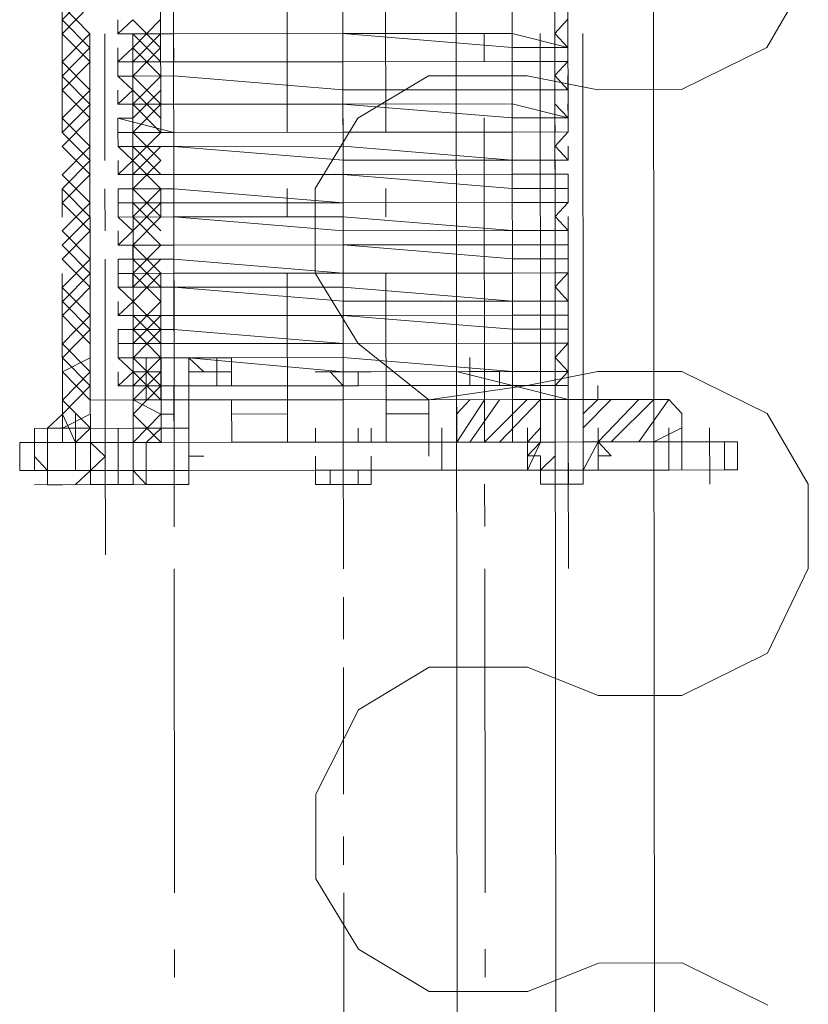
# Model space of a CAD drawing. Header units: inches. Extents: x -5850 to 5646, y 8947 to 13007.
# Tile 173 of 256: x -4414 to -4391, y 11137 to 11166. Entities that reach past the tile are written whole.
import ezdxf

# ---------------------------------------------------------------- set-up
doc = ezdxf.new("R2010")
doc.units = ezdxf.units.IN
doc.header["$MEASUREMENT"] = 0
doc.layers.add('at_Entity', color=7, linetype='Continuous')

msp = doc.modelspace()

# ---------------------------------------------------------------- linework, layer by layer
at = {"layer": 'at_Entity', "color": 1, "lineweight": 20}
for p, q in [((-4400.395, 10400.302), (-4401.375, 11498.12)), ((-4397.444, 10404.949), (-4398.42, 11498.122)), ((-4394.484, 10400.307), (-4395.464, 11498.125)), ((-4391.765, 11165.272), (-4390.54, 11167.386)), ((-4394.329, 11164.004), (-4391.765, 11165.272)), ((-4401.914, 11164.421), (-4404.032, 11163.153)), ((-4398.958, 11164.423), (-4401.914, 11164.421)), ((-4398.958, 11164.423), (-4396.839, 11164.001)), ((-4396.839, 11164.001), (-4394.329, 11164.004)), ((-4404.032, 11163.153), (-4405.312, 11161.038)), ((-4405.312, 11161.038), (-4405.31, 11158.501)), ((-4405.31, 11158.501), (-4404.026, 11156.394)), ((-4404.026, 11156.394), (-4401.905, 11154.706)), ((-4396.831, 11155.553), (-4398.95, 11155.133)), ((-4394.322, 11155.555), (-4396.831, 11155.553)), ((-4391.756, 11154.292), (-4394.322, 11155.555)), ((-4401.905, 11154.706), (-4398.95, 11155.133)), ((-4390.527, 11152.179), (-4391.756, 11154.292)), ((-4390.525, 11149.648), (-4390.527, 11152.179)), ((-4391.749, 11147.109), (-4390.525, 11149.648)), ((-4394.313, 11145.841), (-4391.749, 11147.109)), ((-4401.898, 11146.682), (-4404.016, 11145.409)), ((-4398.942, 11146.685), (-4401.898, 11146.682)), ((-4398.942, 11146.685), (-4396.823, 11145.839)), ((-4396.823, 11145.839), (-4394.313, 11145.841)), ((-4404.016, 11145.409), (-4405.296, 11142.876)), ((-4405.296, 11142.876), (-4405.294, 11140.339)), ((-4405.294, 11140.339), (-4404.009, 11138.226)), ((-4404.009, 11138.226), (-4401.889, 11136.962)), ((-4396.815, 11137.814), (-4398.934, 11136.965)), ((-4394.306, 11137.817), (-4396.815, 11137.814)), ((-4391.74, 11136.553), (-4394.306, 11137.817)), ((-4401.889, 11136.962), (-4398.934, 11136.965))]:
    msp.add_line(p, q, dxfattribs=at)
at = {"layer": 'at_Entity', "color": 7, "lineweight": 20}
for p, q in [((-4409.544, 11153.428), (-4409.569, 11181.31)), ((-4399.395, 11153.437), (-4399.419, 11181.319)), ((-4412.898, 11162.721), (-4412.906, 11172.435)), ((-4409.942, 11162.724), (-4409.951, 11172.438)), ((-4406.15, 11162.727), (-4406.159, 11172.441)), ((-4403.195, 11162.73), (-4403.203, 11172.444)), ((-4411.227, 11165.678), (-4411.228, 11166.102)), ((-4411.227, 11165.678), (-4410.782, 11166.102)), ((-4397.733, 11166.114), (-4398.123, 11165.69)), ((-4412.054, 11154.697), (-4412.064, 11165.677)), ((-4412.054, 11154.697), (-4412.064, 11165.677)), ((-4411.227, 11165.678), (-4409.555, 11165.68)), ((-4409.555, 11165.68), (-4411.227, 11165.678)), ((-4410.781, 11165.679), (-4411.227, 11165.678)), ((-4410.781, 11165.679), (-4410.772, 11154.699)), ((-4410.781, 11165.679), (-4410.772, 11154.699)), ((-4410.781, 11165.255), (-4410.781, 11165.679)), ((-4409.555, 11165.68), (-4404.48, 11165.684)), ((-4404.48, 11165.684), (-4409.555, 11165.68)), ((-4409.554, 11164.838), (-4409.555, 11165.68)), ((-4399.405, 11165.689), (-4404.48, 11165.684)), ((-4404.48, 11165.684), (-4399.405, 11165.265)), ((-4400.241, 11164.846), (-4400.242, 11165.688)), ((-4399.405, 11165.689), (-4397.732, 11165.266)), ((-4398.559, 11154.709), (-4398.569, 11165.689)), ((-4398.123, 11165.69), (-4397.732, 11165.266)), ((-4397.732, 11165.266), (-4397.733, 11165.69)), ((-4397.286, 11165.691), (-4397.277, 11154.711)), ((-4411.227, 11164.836), (-4410.781, 11165.255)), ((-4411.227, 11164.836), (-4411.227, 11165.254)), ((-4397.732, 11165.266), (-4399.405, 11165.265)), ((-4397.732, 11165.266), (-4398.123, 11165.266)), ((-4398.123, 11165.266), (-4398.122, 11164.848)), ((-4397.732, 11164.848), (-4397.732, 11165.266)), ((-4411.227, 11164.836), (-4409.554, 11164.838)), ((-4409.554, 11164.838), (-4411.227, 11164.836)), ((-4411.226, 11164.412), (-4411.227, 11164.836)), ((-4410.781, 11164.836), (-4411.227, 11164.836)), ((-4410.78, 11164.413), (-4410.781, 11164.836)), ((-4409.554, 11164.838), (-4404.479, 11164.842)), ((-4409.554, 11164.838), (-4404.479, 11164.842)), ((-4404.479, 11164.842), (-4399.405, 11164.847)), ((-4399.405, 11164.847), (-4404.479, 11164.842)), ((-4399.405, 11164.847), (-4397.732, 11164.848)), ((-4397.732, 11164.848), (-4399.405, 11164.847)), ((-4398.122, 11164.848), (-4397.732, 11164.848)), ((-4397.732, 11164.848), (-4398.122, 11164.424)), ((-4411.226, 11164.412), (-4409.553, 11164.414)), ((-4409.553, 11164.414), (-4411.226, 11164.412)), ((-4411.226, 11164.412), (-4410.78, 11164.413)), ((-4410.78, 11163.989), (-4411.226, 11164.412)), ((-4409.553, 11164.414), (-4404.478, 11163.994)), ((-4404.478, 11163.994), (-4409.553, 11164.414)), ((-4398.122, 11164.424), (-4397.731, 11164)), ((-4397.731, 11164), (-4397.731, 11164.424)), ((-4411.226, 11163.565), (-4410.78, 11163.989)), ((-4411.226, 11163.565), (-4411.226, 11163.988)), ((-4404.478, 11163.994), (-4399.404, 11163.999)), ((-4399.404, 11163.999), (-4404.478, 11163.994)), ((-4399.404, 11163.999), (-4397.731, 11164)), ((-4397.731, 11164), (-4399.404, 11163.999)), ((-4397.731, 11164), (-4398.121, 11164)), ((-4398.121, 11164), (-4398.121, 11163.576)), ((-4409.553, 11163.566), (-4404.478, 11163.571)), ((-4409.553, 11163.566), (-4404.478, 11163.571)), ((-4399.404, 11163.575), (-4404.478, 11163.571)), ((-4404.478, 11163.571), (-4399.403, 11163.157)), ((-4399.404, 11163.575), (-4397.73, 11163.158)), ((-4398.121, 11163.576), (-4397.73, 11163.158)), ((-4397.73, 11163.158), (-4397.731, 11163.577)), ((-4411.226, 11163.565), (-4409.553, 11163.566)), ((-4409.553, 11163.566), (-4411.226, 11163.565)), ((-4410.779, 11163.565), (-4411.226, 11163.565)), ((-4410.779, 11163.147), (-4410.779, 11163.565)), ((-4411.225, 11163.146), (-4410.779, 11163.147)), ((-4411.225, 11163.146), (-4409.552, 11162.724)), ((-4411.225, 11163.146), (-4411.225, 11162.723)), ((-4409.544, 11153.428), (-4409.552, 11163.148)), ((-4400.231, 11153.437), (-4400.24, 11163.156)), ((-4397.73, 11163.158), (-4399.403, 11163.157)), ((-4397.73, 11163.158), (-4398.121, 11163.158)), ((-4398.121, 11163.158), (-4398.12, 11162.734)), ((-4397.73, 11162.735), (-4397.73, 11163.158)), ((-4409.552, 11162.724), (-4411.225, 11162.723)), ((-4411.224, 11162.299), (-4411.225, 11162.723)), ((-4410.779, 11162.723), (-4411.225, 11162.723)), ((-4410.778, 11162.299), (-4410.779, 11162.723)), ((-4409.552, 11162.724), (-4404.477, 11162.729)), ((-4409.552, 11162.724), (-4404.477, 11162.729)), ((-4404.477, 11162.729), (-4399.403, 11162.733)), ((-4399.403, 11162.733), (-4404.477, 11162.729)), ((-4399.403, 11162.733), (-4397.73, 11162.735)), ((-4397.73, 11162.735), (-4399.403, 11162.733)), ((-4398.12, 11162.734), (-4397.73, 11162.735)), ((-4397.73, 11162.735), (-4398.12, 11162.31)), ((-4411.224, 11162.299), (-4409.552, 11162.3)), ((-4409.552, 11162.3), (-4411.224, 11162.299)), ((-4411.224, 11162.299), (-4410.778, 11162.299)), ((-4410.778, 11161.881), (-4411.224, 11162.299)), ((-4404.477, 11162.305), (-4409.552, 11162.3)), ((-4409.552, 11162.3), (-4404.477, 11161.887)), ((-4404.477, 11162.305), (-4399.402, 11161.891)), ((-4398.12, 11162.31), (-4397.729, 11161.893)), ((-4397.729, 11161.893), (-4397.73, 11162.311)), ((-4411.224, 11161.457), (-4411.224, 11161.881)), ((-4411.224, 11161.457), (-4410.778, 11161.881)), ((-4399.402, 11161.891), (-4404.477, 11161.887)), ((-4399.402, 11161.891), (-4397.729, 11161.893)), ((-4397.729, 11161.893), (-4399.402, 11161.891)), ((-4397.729, 11161.893), (-4398.119, 11161.892)), ((-4398.119, 11161.892), (-4398.119, 11161.468)), ((-4411.224, 11161.457), (-4409.551, 11161.458)), ((-4409.551, 11161.458), (-4411.224, 11161.457)), ((-4410.778, 11161.457), (-4411.224, 11161.457)), ((-4410.777, 11161.033), (-4410.778, 11161.457)), ((-4409.551, 11161.458), (-4404.476, 11161.463)), ((-4409.551, 11161.458), (-4404.476, 11161.463)), ((-4399.402, 11161.467), (-4404.476, 11161.463)), ((-4404.476, 11161.463), (-4399.401, 11161.044)), ((-4399.402, 11161.467), (-4397.729, 11161.469)), ((-4398.119, 11161.468), (-4397.729, 11161.469)), ((-4397.728, 11161.045), (-4397.729, 11161.469)), ((-4412.895, 11160.184), (-4412.896, 11161.031)), ((-4411.223, 11161.033), (-4409.55, 11161.034)), ((-4411.223, 11161.033), (-4411.223, 11160.609)), ((-4411.223, 11161.033), (-4410.777, 11161.033)), ((-4409.94, 11160.186), (-4409.941, 11161.034)), ((-4409.55, 11161.034), (-4404.475, 11160.615)), ((-4406.148, 11160.19), (-4406.149, 11161.037)), ((-4403.193, 11160.193), (-4403.193, 11161.04)), ((-4399.401, 11161.044), (-4397.728, 11161.045)), ((-4397.728, 11161.045), (-4398.119, 11161.045)), ((-4398.119, 11161.045), (-4398.118, 11160.621)), ((-4397.728, 11160.621), (-4397.728, 11161.045)), ((-4404.475, 11160.615), (-4399.401, 11160.62)), ((-4399.401, 11160.62), (-4404.475, 11160.615)), ((-4399.401, 11160.62), (-4397.728, 11160.621)), ((-4397.728, 11160.621), (-4399.401, 11160.62)), ((-4398.118, 11160.621), (-4397.728, 11160.621)), ((-4397.728, 11160.621), (-4398.118, 11160.197)), ((-4411.223, 11160.609), (-4409.55, 11160.611)), ((-4410.777, 11160.61), (-4411.223, 11160.609)), ((-4411.223, 11160.185), (-4411.223, 11160.609)), ((-4410.776, 11160.186), (-4410.777, 11160.61)), ((-4409.55, 11160.611), (-4404.475, 11160.615)), ((-4411.223, 11160.185), (-4409.55, 11160.187)), ((-4409.55, 11160.187), (-4411.223, 11160.185)), ((-4411.223, 11160.185), (-4410.776, 11160.186)), ((-4410.776, 11159.767), (-4411.223, 11160.185)), ((-4409.55, 11160.187), (-4404.475, 11160.191)), ((-4409.55, 11160.187), (-4404.475, 11159.773)), ((-4404.475, 11160.191), (-4399.4, 11159.778)), ((-4398.118, 11160.197), (-4397.727, 11159.779)), ((-4397.727, 11159.779), (-4397.728, 11160.197)), ((-4411.222, 11159.343), (-4411.222, 11159.767)), ((-4411.222, 11159.343), (-4410.776, 11159.767)), ((-4399.4, 11159.778), (-4404.475, 11159.773)), ((-4399.4, 11159.778), (-4397.727, 11159.779)), ((-4397.727, 11159.779), (-4399.4, 11159.778)), ((-4397.727, 11159.779), (-4398.118, 11159.779)), ((-4398.118, 11159.779), (-4398.117, 11159.355)), ((-4411.222, 11159.343), (-4409.549, 11159.345)), ((-4409.549, 11159.345), (-4411.222, 11159.343)), ((-4410.776, 11159.344), (-4411.222, 11159.343)), ((-4410.775, 11158.92), (-4410.776, 11159.344)), ((-4409.549, 11159.345), (-4404.474, 11159.349)), ((-4409.549, 11159.345), (-4404.474, 11159.349)), ((-4399.4, 11159.354), (-4404.474, 11159.349)), ((-4404.474, 11159.349), (-4399.399, 11158.93)), ((-4399.4, 11159.354), (-4397.727, 11159.355)), ((-4398.117, 11159.355), (-4397.727, 11159.355)), ((-4397.727, 11158.932), (-4397.727, 11159.355)), ((-4411.221, 11158.919), (-4409.549, 11158.921)), ((-4411.221, 11158.919), (-4410.775, 11158.92)), ((-4411.221, 11158.919), (-4411.221, 11158.496)), ((-4409.549, 11158.921), (-4404.474, 11158.502)), ((-4399.399, 11158.93), (-4397.727, 11158.932)), ((-4397.727, 11158.932), (-4398.117, 11158.931)), ((-4398.117, 11158.931), (-4398.116, 11158.507)), ((-4397.726, 11158.508), (-4397.727, 11158.932)), ((-4412.889, 11153.425), (-4412.894, 11158.494)), ((-4411.221, 11158.496), (-4409.548, 11158.497)), ((-4411.221, 11158.077), (-4411.221, 11158.496)), ((-4410.775, 11158.496), (-4411.221, 11158.496)), ((-4410.775, 11158.078), (-4410.775, 11158.496)), ((-4409.934, 11153.428), (-4409.938, 11158.497)), ((-4409.548, 11158.497), (-4404.474, 11158.502)), ((-4406.142, 11153.431), (-4406.147, 11158.5)), ((-4404.474, 11158.502), (-4399.399, 11158.506)), ((-4399.399, 11158.506), (-4404.474, 11158.502)), ((-4403.186, 11153.434), (-4403.191, 11158.503)), ((-4399.399, 11158.506), (-4397.726, 11158.508)), ((-4397.726, 11158.508), (-4399.399, 11158.506)), ((-4398.116, 11158.507), (-4397.726, 11158.508)), ((-4397.726, 11158.508), (-4398.116, 11158.089)), ((-4411.221, 11158.077), (-4409.548, 11158.079)), ((-4409.548, 11158.079), (-4411.221, 11158.077)), ((-4411.221, 11158.077), (-4410.775, 11158.078)), ((-4410.774, 11157.654), (-4411.221, 11158.077)), ((-4404.473, 11158.083), (-4409.548, 11158.079)), ((-4409.548, 11158.079), (-4404.473, 11157.66)), ((-4404.473, 11158.083), (-4399.398, 11157.664)), ((-4398.116, 11158.089), (-4397.725, 11157.666)), ((-4397.725, 11157.666), (-4397.726, 11158.089)), ((-4399.398, 11157.664), (-4397.725, 11157.666)), ((-4397.725, 11157.666), (-4399.398, 11157.664)), ((-4397.725, 11157.666), (-4398.116, 11157.665)), ((-4398.116, 11157.665), (-4398.115, 11157.242)), ((-4411.22, 11157.23), (-4411.22, 11157.654)), ((-4411.22, 11157.23), (-4410.774, 11157.654)), ((-4399.398, 11157.664), (-4404.473, 11157.66)), ((-4411.22, 11157.23), (-4409.547, 11157.231)), ((-4409.547, 11157.231), (-4411.22, 11157.23)), ((-4410.774, 11157.23), (-4411.22, 11157.23)), ((-4410.773, 11156.812), (-4410.774, 11157.23)), ((-4409.547, 11157.231), (-4404.472, 11157.236)), ((-4404.472, 11157.236), (-4409.547, 11157.231)), ((-4399.398, 11157.24), (-4404.472, 11157.236)), ((-4404.472, 11157.236), (-4399.398, 11156.822)), ((-4399.398, 11157.24), (-4397.725, 11157.242)), ((-4398.115, 11157.242), (-4397.725, 11157.242)), ((-4397.725, 11156.824), (-4397.725, 11157.242)), ((-4411.22, 11156.812), (-4409.547, 11156.813)), ((-4411.22, 11156.812), (-4411.219, 11156.388)), ((-4411.22, 11156.812), (-4410.773, 11156.812)), ((-4409.547, 11156.813), (-4404.472, 11156.394)), ((-4399.398, 11156.822), (-4397.725, 11156.824)), ((-4397.725, 11156.824), (-4398.115, 11156.823)), ((-4398.115, 11156.823), (-4398.115, 11156.399)), ((-4397.724, 11156.4), (-4397.725, 11156.824)), ((-4411.219, 11156.388), (-4409.546, 11156.389)), ((-4411.219, 11155.964), (-4411.219, 11156.388)), ((-4410.773, 11156.388), (-4411.219, 11156.388)), ((-4410.773, 11155.964), (-4410.773, 11156.388)), ((-4409.546, 11156.389), (-4404.472, 11156.394)), ((-4404.472, 11156.394), (-4399.397, 11156.398)), ((-4399.397, 11156.398), (-4404.472, 11156.394)), ((-4399.397, 11156.398), (-4397.724, 11156.4)), ((-4397.724, 11156.4), (-4399.397, 11156.398)), ((-4398.115, 11156.399), (-4397.724, 11156.4)), ((-4397.724, 11156.4), (-4398.114, 11155.976)), ((-4411.219, 11155.964), (-4410.382, 11155.965)), ((-4411.219, 11155.964), (-4409.546, 11155.965)), ((-4411.219, 11155.964), (-4410.773, 11155.964)), ((-4410.772, 11155.541), (-4411.219, 11155.964)), ((-4410.382, 11155.965), (-4410.382, 11155.123)), ((-4409.936, 11155.965), (-4410.382, 11155.965)), ((-4409.546, 11155.965), (-4409.936, 11155.965)), ((-4409.936, 11155.541), (-4409.936, 11155.965)), ((-4409.546, 11155.965), (-4404.471, 11155.97)), ((-4407.817, 11155.967), (-4409.546, 11155.965)), ((-4407.817, 11155.967), (-4409.1, 11155.966)), ((-4409.1, 11155.966), (-4404.471, 11155.546)), ((-4409.099, 11155.542), (-4409.1, 11155.966)), ((-4409.099, 11155.542), (-4409.1, 11155.966)), ((-4409.099, 11155.542), (-4409.1, 11155.966)), ((-4409.099, 11155.124), (-4409.1, 11155.966)), ((-4409.099, 11155.542), (-4409.1, 11155.966)), ((-4408.263, 11155.967), (-4408.263, 11155.125)), ((-4408.263, 11155.543), (-4408.263, 11155.967)), ((-4408.263, 11155.543), (-4408.263, 11155.967)), ((-4408.263, 11155.543), (-4408.263, 11155.967)), ((-4407.817, 11155.543), (-4407.817, 11155.967)), ((-4407.817, 11155.967), (-4407.816, 11155.125)), ((-4407.817, 11155.543), (-4407.817, 11155.967)), ((-4407.817, 11155.543), (-4407.817, 11155.967)), ((-4407.817, 11155.543), (-4407.817, 11155.967)), ((-4407.817, 11155.543), (-4407.817, 11155.967)), ((-4404.471, 11155.97), (-4399.396, 11155.551)), ((-4400.679, 11155.55), (-4400.679, 11155.973)), ((-4400.679, 11155.55), (-4400.679, 11155.973)), ((-4400.679, 11155.55), (-4400.679, 11155.973)), ((-4398.114, 11155.976), (-4397.723, 11155.552)), ((-4397.723, 11155.552), (-4397.724, 11155.976)), ((-4411.218, 11155.122), (-4410.772, 11155.541)), ((-4411.218, 11155.122), (-4411.218, 11155.54)), ((-4410.382, 11155.541), (-4410.381, 11154.699)), ((-4409.935, 11154.699), (-4409.936, 11155.541)), ((-4409.935, 11155.123), (-4409.936, 11155.541)), ((-4409.099, 11155.542), (-4408.653, 11155.542)), ((-4408.653, 11155.542), (-4409.099, 11155.542)), ((-4409.099, 11155.542), (-4409.099, 11155.124)), ((-4408.263, 11155.543), (-4408.263, 11155.125)), ((-4407.817, 11155.543), (-4407.816, 11155.125)), ((-4404.471, 11155.546), (-4404.861, 11155.546)), ((-4404.861, 11155.546), (-4404.471, 11155.128)), ((-4399.396, 11155.551), (-4404.471, 11155.546)), ((-4404.025, 11155.547), (-4404.471, 11155.546)), ((-4404.024, 11155.128), (-4404.025, 11155.547)), ((-4401.069, 11155.549), (-4401.069, 11155.131)), ((-4401.069, 11155.549), (-4401.069, 11155.131)), ((-4399.787, 11155.55), (-4400.679, 11155.55)), ((-4400.679, 11155.55), (-4399.787, 11155.55)), ((-4400.679, 11155.55), (-4400.679, 11155.131)), ((-4400.679, 11155.131), (-4400.679, 11155.55)), ((-4400.679, 11155.55), (-4400.679, 11155.131)), ((-4400.679, 11155.131), (-4400.679, 11155.55)), ((-4399.787, 11155.55), (-4400.233, 11155.55)), ((-4400.233, 11155.55), (-4400.233, 11155.132)), ((-4399.786, 11155.132), (-4399.787, 11155.55)), ((-4399.396, 11155.551), (-4397.723, 11155.552)), ((-4397.723, 11155.552), (-4399.396, 11155.551)), ((-4397.723, 11155.552), (-4398.113, 11155.134)), ((-4412.054, 11154.697), (-4412.055, 11155.121)), ((-4412.054, 11154.697), (-4412.055, 11155.121)), ((-4412.054, 11154.697), (-4412.055, 11155.121)), ((-4412.054, 11154.697), (-4412.055, 11155.121)), ((-4412.054, 11154.697), (-4412.055, 11155.121)), ((-4411.218, 11155.122), (-4410.382, 11155.123)), ((-4409.545, 11155.123), (-4411.218, 11155.122)), ((-4410.772, 11155.122), (-4411.218, 11155.122)), ((-4410.772, 11154.699), (-4410.772, 11155.122)), ((-4410.772, 11154.699), (-4410.772, 11155.122)), ((-4410.772, 11154.699), (-4410.772, 11155.122)), ((-4410.772, 11154.699), (-4410.772, 11155.122)), ((-4410.772, 11154.699), (-4410.772, 11155.122)), ((-4410.772, 11154.699), (-4410.772, 11155.122)), ((-4410.381, 11154.699), (-4410.382, 11155.123)), ((-4410.382, 11155.123), (-4409.935, 11155.123)), ((-4409.935, 11155.123), (-4409.935, 11154.699)), ((-4409.935, 11155.123), (-4409.545, 11155.123)), ((-4409.545, 11155.123), (-4404.471, 11155.128)), ((-4404.471, 11155.128), (-4409.545, 11155.123)), ((-4409.545, 11154.7), (-4409.545, 11155.123)), ((-4407.816, 11155.125), (-4409.099, 11155.124)), ((-4409.099, 11155.124), (-4407.816, 11155.125)), ((-4399.396, 11155.133), (-4404.471, 11155.128)), ((-4404.471, 11155.128), (-4403.188, 11155.129)), ((-4404.471, 11155.128), (-4404.024, 11155.128)), ((-4403.188, 11155.129), (-4399.396, 11155.133)), ((-4399.786, 11155.132), (-4400.679, 11155.131)), ((-4400.679, 11155.131), (-4399.786, 11155.132)), ((-4400.233, 11155.132), (-4399.786, 11155.132)), ((-4397.723, 11155.134), (-4399.396, 11155.133)), ((-4399.396, 11154.709), (-4399.396, 11155.133)), ((-4399.396, 11155.133), (-4397.723, 11154.71)), ((-4398.559, 11154.709), (-4398.56, 11155.133)), ((-4398.559, 11154.709), (-4398.56, 11155.133)), ((-4398.559, 11154.709), (-4398.56, 11155.133)), ((-4398.559, 11154.709), (-4398.56, 11155.133)), ((-4398.113, 11155.134), (-4397.723, 11155.134)), ((-4397.723, 11155.134), (-4397.723, 11154.71)), ((-4397.277, 11154.711), (-4397.277, 11155.134)), ((-4397.277, 11154.711), (-4397.277, 11155.134)), ((-4397.277, 11154.711), (-4397.277, 11155.134)), ((-4397.277, 11154.711), (-4397.277, 11155.134)), ((-4396.831, 11154.711), (-4396.831, 11155.135)), ((-4394.711, 11154.713), (-4398.559, 11154.709)), ((-4394.321, 11154.289), (-4394.711, 11154.713)), ((-4412.054, 11154.697), (-4410.772, 11154.699)), ((-4410.772, 11154.699), (-4412.054, 11154.697)), ((-4412.053, 11153.85), (-4412.054, 11154.697)), ((-4412.054, 11154.697), (-4412.053, 11153.85)), ((-4412.053, 11153.85), (-4412.054, 11154.697)), ((-4410.772, 11154.699), (-4409.545, 11154.7)), ((-4410.772, 11154.699), (-4410.771, 11153.851)), ((-4410.77, 11153.427), (-4410.772, 11154.699)), ((-4410.772, 11154.699), (-4410.771, 11153.851)), ((-4409.545, 11154.7), (-4404.47, 11154.704)), ((-4409.544, 11153.428), (-4409.545, 11154.7)), ((-4407.816, 11154.701), (-4406.143, 11154.703)), ((-4407.815, 11153.43), (-4407.816, 11154.701)), ((-4404.47, 11154.704), (-4399.396, 11154.709)), ((-4401.905, 11154.706), (-4403.188, 11154.705)), ((-4398.559, 11154.709), (-4401.069, 11154.707)), ((-4401.069, 11154.707), (-4401.068, 11154.283)), ((-4399.396, 11154.709), (-4398.113, 11154.71)), ((-4399.396, 11154.709), (-4399.395, 11153.437)), ((-4398.95, 11154.709), (-4398.559, 11154.709)), ((-4398.559, 11154.709), (-4398.95, 11154.709)), ((-4397.277, 11154.711), (-4398.559, 11154.709)), ((-4398.559, 11154.709), (-4397.277, 11154.711)), ((-4397.277, 11154.711), (-4398.559, 11154.709)), ((-4398.559, 11154.709), (-4398.558, 11153.438)), ((-4398.558, 11153.438), (-4398.559, 11154.709)), ((-4397.723, 11154.71), (-4398.113, 11154.71)), ((-4397.277, 11154.711), (-4397.275, 11153.439)), ((-4396.831, 11154.711), (-4397.277, 11154.711)), ((-4397.275, 11153.439), (-4397.277, 11154.711)), ((-4397.277, 11154.711), (-4396.831, 11154.711)), ((-4412.89, 11154.273), (-4413.336, 11153.849)), ((-4412.499, 11153.849), (-4412.5, 11154.273)), ((-4410.771, 11153.851), (-4410.771, 11154.275)), ((-4409.544, 11154.276), (-4409.935, 11154.275)), ((-4409.544, 11153.852), (-4409.544, 11154.276)), ((-4407.816, 11154.277), (-4406.143, 11154.279)), ((-4401.905, 11154.283), (-4403.187, 11154.281)), ((-4401.067, 11153.436), (-4401.068, 11154.283)), ((-4394.32, 11153.442), (-4394.321, 11154.289)), ((-4413.726, 11153.848), (-4413.336, 11153.849)), ((-4413.726, 11153.424), (-4413.726, 11153.848)), ((-4412.89, 11153.849), (-4413.336, 11153.849)), ((-4413.335, 11152.583), (-4413.336, 11153.849)), ((-4413.336, 11153.425), (-4413.336, 11153.849)), ((-4412.053, 11153.85), (-4412.499, 11153.426)), ((-4412.499, 11153.426), (-4412.499, 11153.849)), ((-4412.499, 11153.426), (-4412.499, 11153.849)), ((-4412.499, 11153.426), (-4412.499, 11153.849)), ((-4412.053, 11153.426), (-4412.053, 11153.85)), ((-4412.053, 11153.426), (-4412.053, 11153.85)), ((-4412.053, 11153.426), (-4412.053, 11153.85)), ((-4411.217, 11153.427), (-4411.217, 11153.851)), ((-4410.77, 11153.427), (-4410.771, 11153.851)), ((-4410.77, 11153.427), (-4410.771, 11153.851)), ((-4410.771, 11153.851), (-4410.77, 11153.427)), ((-4410.771, 11153.851), (-4410.77, 11153.427)), ((-4409.544, 11153.852), (-4409.934, 11153.852)), ((-4409.098, 11153.852), (-4409.544, 11153.852)), ((-4409.544, 11153.428), (-4409.544, 11153.852)), ((-4409.097, 11153.429), (-4409.098, 11153.852)), ((-4409.097, 11153.429), (-4409.098, 11153.852)), ((-4409.097, 11153.429), (-4409.098, 11153.852)), ((-4409.097, 11153.429), (-4409.098, 11153.852)), ((-4405.306, 11153.432), (-4405.306, 11153.856)), ((-4405.306, 11153.432), (-4405.306, 11153.856)), ((-4404.023, 11153.433), (-4404.023, 11153.857)), ((-4404.023, 11153.433), (-4404.023, 11153.857)), ((-4404.023, 11153.433), (-4404.023, 11153.857)), ((-4403.633, 11153.433), (-4403.633, 11153.857)), ((-4401.067, 11153.436), (-4401.068, 11153.86)), ((-4399.395, 11153.437), (-4399.395, 11153.861)), ((-4398.948, 11153.438), (-4398.949, 11153.861)), ((-4398.558, 11153.438), (-4398.558, 11153.862)), ((-4398.558, 11153.438), (-4398.558, 11153.862)), ((-4398.558, 11153.438), (-4398.558, 11153.862)), ((-4398.558, 11153.438), (-4398.558, 11153.862)), ((-4397.275, 11153.439), (-4397.276, 11153.863)), ((-4397.275, 11153.439), (-4397.276, 11153.863)), ((-4397.275, 11153.439), (-4397.276, 11153.863)), ((-4397.275, 11153.439), (-4397.276, 11153.863)), ((-4397.275, 11153.439), (-4397.276, 11153.863)), ((-4397.275, 11153.439), (-4397.276, 11153.863)), ((-4396.829, 11153.44), (-4396.83, 11153.863)), ((-4394.71, 11153.441), (-4394.711, 11153.865)), ((-4413.726, 11153.424), (-4414.172, 11153.424)), ((-4414.172, 11153.424), (-4414.171, 11152.582)), ((-4413.336, 11153.425), (-4413.726, 11153.424)), ((-4413.336, 11153.425), (-4413.726, 11153.424)), ((-4413.726, 11153.424), (-4413.726, 11153.006)), ((-4413.726, 11153.006), (-4413.726, 11153.424)), ((-4413.725, 11152.582), (-4413.726, 11153.424)), ((-4413.726, 11153.424), (-4413.725, 11152.582)), ((-4412.499, 11153.426), (-4413.336, 11153.425)), ((-4413.336, 11153.425), (-4413.335, 11152.583)), ((-4413.336, 11153.425), (-4413.335, 11152.583)), ((-4412.499, 11153.426), (-4412.889, 11153.425)), ((-4412.499, 11153.426), (-4412.053, 11153.426)), ((-4412.053, 11153.426), (-4412.499, 11153.426)), ((-4412.499, 11153.426), (-4412.053, 11153.426)), ((-4412.053, 11153.426), (-4411.217, 11153.427)), ((-4412.052, 11152.584), (-4412.053, 11153.426)), ((-4412.053, 11153.426), (-4412.052, 11152.584)), ((-4411.217, 11153.427), (-4411.216, 11152.585)), ((-4411.217, 11153.427), (-4411.216, 11152.585)), ((-4410.77, 11153.427), (-4411.217, 11153.427)), ((-4410.38, 11153.427), (-4410.77, 11153.427)), ((-4410.38, 11153.427), (-4410.77, 11153.427)), ((-4410.38, 11153.427), (-4410.77, 11153.427)), ((-4405.306, 11153.432), (-4410.38, 11153.427)), ((-4409.934, 11153.428), (-4410.38, 11153.427)), ((-4409.934, 11153.428), (-4404.859, 11153.432)), ((-4404.469, 11153.433), (-4409.544, 11153.428)), ((-4409.543, 11152.586), (-4409.544, 11153.428)), ((-4409.097, 11153.01), (-4409.097, 11153.429)), ((-4409.097, 11152.587), (-4409.097, 11153.429)), ((-4409.097, 11152.587), (-4409.097, 11153.429)), ((-4409.097, 11153.429), (-4409.097, 11152.587)), ((-4405.306, 11153.432), (-4407.815, 11153.43)), ((-4407.815, 11153.43), (-4405.696, 11153.432)), ((-4406.142, 11153.431), (-4403.633, 11153.433)), ((-4405.696, 11153.432), (-4403.633, 11153.433)), ((-4405.306, 11153.432), (-4404.469, 11153.433)), ((-4404.859, 11153.432), (-4405.306, 11153.432)), ((-4404.859, 11153.432), (-4404.469, 11153.433)), ((-4399.395, 11153.437), (-4404.469, 11153.433)), ((-4404.469, 11153.433), (-4401.514, 11153.435)), ((-4401.904, 11153.435), (-4404.023, 11153.433)), ((-4403.633, 11153.433), (-4404.023, 11153.433)), ((-4401.514, 11153.435), (-4403.633, 11153.433)), ((-4403.186, 11153.434), (-4403.633, 11153.433)), ((-4401.514, 11153.435), (-4398.948, 11153.438)), ((-4398.558, 11153.438), (-4401.067, 11153.436)), ((-4398.948, 11153.438), (-4398.558, 11153.438)), ((-4398.948, 11153.438), (-4398.558, 11153.438)), ((-4398.948, 11153.438), (-4398.112, 11153.438)), ((-4398.558, 11153.438), (-4398.112, 11153.438)), ((-4398.112, 11153.438), (-4397.275, 11153.439)), ((-4398.111, 11152.596), (-4398.112, 11153.438)), ((-4398.112, 11153.438), (-4398.111, 11152.173)), ((-4398.112, 11153.438), (-4398.111, 11152.596)), ((-4398.112, 11153.438), (-4398.111, 11152.173)), ((-4397.722, 11153.439), (-4397.72, 11152.173)), ((-4394.71, 11153.441), (-4397.275, 11153.439)), ((-4397.275, 11153.439), (-4396.829, 11153.44)), ((-4397.275, 11153.439), (-4396.829, 11153.44)), ((-4397.275, 11153.439), (-4396.829, 11153.44)), ((-4397.275, 11152.597), (-4397.275, 11153.439)), ((-4397.275, 11153.439), (-4397.275, 11152.597)), ((-4397.275, 11153.439), (-4397.274, 11152.173)), ((-4396.829, 11153.44), (-4395.156, 11153.441)), ((-4395.156, 11153.441), (-4395.156, 11152.599)), ((-4395.156, 11153.441), (-4394.71, 11153.441)), ((-4394.71, 11153.441), (-4393.037, 11153.443)), ((-4394.32, 11153.442), (-4394.71, 11153.441)), ((-4394.319, 11152.6), (-4394.32, 11153.442)), ((-4393.037, 11152.601), (-4393.037, 11153.443)), ((-4393.037, 11153.443), (-4392.647, 11153.443)), ((-4392.646, 11152.601), (-4392.647, 11153.443)), ((-4413.726, 11153.006), (-4413.335, 11152.583)), ((-4413.335, 11152.583), (-4413.726, 11153.006)), ((-4413.335, 11152.583), (-4413.335, 11153.007)), ((-4412.498, 11152.584), (-4412.499, 11153.007)), ((-4412.498, 11152.584), (-4412.499, 11153.007)), ((-4410.77, 11153.009), (-4410.77, 11152.585)), ((-4410.77, 11152.585), (-4410.77, 11153.009)), ((-4409.543, 11152.586), (-4409.543, 11153.01)), ((-4409.097, 11153.01), (-4408.651, 11153.011)), ((-4408.651, 11153.011), (-4409.097, 11153.01)), ((-4409.097, 11152.587), (-4409.097, 11153.01)), ((-4405.305, 11152.59), (-4405.305, 11153.014)), ((-4403.632, 11152.591), (-4403.632, 11153.015)), ((-4403.632, 11152.591), (-4403.632, 11153.015)), ((-4403.632, 11152.591), (-4403.632, 11153.015)), ((-4403.632, 11152.591), (-4403.632, 11153.015)), ((-4398.557, 11152.596), (-4398.558, 11153.02)), ((-4398.111, 11152.596), (-4398.112, 11153.02)), ((-4397.275, 11152.597), (-4397.275, 11153.021)), ((-4394.71, 11152.599), (-4394.71, 11153.023)), ((-4413.725, 11152.582), (-4414.171, 11152.582)), ((-4413.335, 11152.583), (-4413.725, 11152.582)), ((-4412.498, 11152.584), (-4413.335, 11152.583)), ((-4412.889, 11152.583), (-4413.335, 11152.583)), ((-4413.335, 11152.583), (-4413.334, 11152.159)), ((-4412.889, 11152.583), (-4412.052, 11152.584)), ((-4412.498, 11152.584), (-4410.77, 11152.585)), ((-4412.498, 11152.16), (-4412.052, 11152.584)), ((-4412.498, 11152.584), (-4412.052, 11152.584)), ((-4412.498, 11152.584), (-4411.606, 11152.584)), ((-4412.052, 11152.584), (-4412.052, 11152.16)), ((-4412.052, 11152.16), (-4412.052, 11152.584)), ((-4412.052, 11152.584), (-4412.052, 11152.16)), ((-4411.606, 11152.584), (-4412.052, 11152.584)), ((-4410.77, 11152.585), (-4411.606, 11152.584)), ((-4410.77, 11152.585), (-4411.606, 11152.584)), ((-4411.216, 11152.585), (-4411.215, 11152.161)), ((-4410.77, 11152.585), (-4411.216, 11152.585)), ((-4410.77, 11152.585), (-4409.933, 11152.586)), ((-4410.77, 11152.585), (-4410.379, 11152.585)), ((-4410.379, 11152.585), (-4410.77, 11152.585)), ((-4410.77, 11152.585), (-4410.769, 11152.161)), ((-4410.769, 11152.161), (-4410.77, 11152.585)), ((-4405.305, 11152.59), (-4410.379, 11152.585)), ((-4410.379, 11152.585), (-4410.379, 11152.162)), ((-4409.933, 11152.586), (-4404.859, 11152.59)), ((-4409.933, 11152.586), (-4409.097, 11152.587)), ((-4409.543, 11152.586), (-4409.097, 11152.587)), ((-4409.097, 11152.587), (-4409.543, 11152.586)), ((-4409.542, 11152.162), (-4409.543, 11152.586)), ((-4404.022, 11152.591), (-4405.305, 11152.59)), ((-4404.468, 11152.591), (-4405.305, 11152.59)), ((-4405.305, 11152.59), (-4404.468, 11152.591)), ((-4405.305, 11152.59), (-4405.304, 11152.166)), ((-4405.304, 11152.166), (-4405.305, 11152.59)), ((-4404.859, 11152.59), (-4404.022, 11152.591)), ((-4404.858, 11152.167), (-4404.859, 11152.59)), ((-4404.859, 11152.59), (-4404.858, 11152.167)), ((-4403.632, 11152.591), (-4404.468, 11152.591)), ((-4404.022, 11152.591), (-4404.468, 11152.591)), ((-4404.022, 11152.591), (-4401.513, 11152.593)), ((-4404.022, 11152.167), (-4404.022, 11152.591)), ((-4404.022, 11152.591), (-4403.632, 11152.591)), ((-4404.022, 11152.591), (-4404.022, 11152.167)), ((-4404.022, 11152.167), (-4404.022, 11152.591)), ((-4404.022, 11152.167), (-4404.022, 11152.591)), ((-4403.632, 11152.591), (-4404.022, 11152.591)), ((-4403.632, 11152.591), (-4403.631, 11152.168)), ((-4401.513, 11152.593), (-4398.948, 11152.596)), ((-4398.948, 11152.596), (-4398.111, 11152.596)), ((-4397.275, 11152.597), (-4398.557, 11152.596)), ((-4398.111, 11152.596), (-4398.557, 11152.596)), ((-4398.557, 11152.596), (-4398.557, 11152.172)), ((-4398.557, 11152.172), (-4398.557, 11152.596)), ((-4398.111, 11152.596), (-4397.721, 11152.597)), ((-4397.275, 11152.597), (-4398.111, 11152.596)), ((-4398.111, 11152.173), (-4398.111, 11152.596)), ((-4398.111, 11152.596), (-4398.111, 11152.173)), ((-4397.275, 11152.597), (-4397.721, 11152.597)), ((-4397.275, 11152.597), (-4396.829, 11152.598)), ((-4396.829, 11152.598), (-4397.275, 11152.597)), ((-4397.275, 11152.597), (-4396.829, 11152.598)), ((-4397.275, 11152.597), (-4397.274, 11152.173)), ((-4397.274, 11152.173), (-4397.275, 11152.597)), ((-4397.275, 11152.597), (-4397.274, 11152.173)), ((-4396.829, 11152.598), (-4395.156, 11152.599)), ((-4395.156, 11152.599), (-4394.71, 11152.599)), ((-4394.71, 11152.599), (-4393.037, 11152.601)), ((-4393.037, 11152.601), (-4392.646, 11152.601)), ((-4413.334, 11152.159), (-4412.888, 11152.159)), ((-4412.888, 11152.159), (-4412.498, 11152.16)), ((-4412.052, 11152.16), (-4411.606, 11152.161)), ((-4411.215, 11152.161), (-4412.052, 11152.16)), ((-4410.769, 11152.161), (-4412.052, 11152.16)), ((-4412.052, 11152.16), (-4410.769, 11152.161)), ((-4411.606, 11152.161), (-4411.215, 11152.161)), ((-4410.379, 11152.162), (-4409.933, 11152.162)), ((-4409.933, 11152.162), (-4409.542, 11152.162)), ((-4409.541, 11150.897), (-4409.542, 11152.162)), ((-4404.022, 11152.167), (-4405.304, 11152.166)), ((-4405.304, 11152.166), (-4404.022, 11152.167)), ((-4404.858, 11152.167), (-4404.468, 11152.167)), ((-4404.468, 11152.167), (-4404.022, 11152.167)), ((-4404.022, 11152.167), (-4404.468, 11152.167)), ((-4403.631, 11152.168), (-4404.022, 11152.167)), ((-4400.229, 11150.905), (-4400.23, 11152.171)), ((-4397.274, 11152.173), (-4398.557, 11152.172)), ((-4398.557, 11152.172), (-4397.274, 11152.173)), ((-4397.274, 11152.173), (-4398.111, 11152.173)), ((-4398.111, 11152.173), (-4397.72, 11152.173)), ((-4397.72, 11152.173), (-4397.274, 11152.173)), ((-4409.532, 11139.917), (-4409.54, 11149.631)), ((-4400.219, 11139.925), (-4400.228, 11149.639)), ((-4409.529, 11137.379), (-4409.53, 11138.221)), ((-4400.217, 11137.388), (-4400.217, 11138.23))]:
    msp.add_line(p, q, dxfattribs=at)
at = {"layer": 'at_Entity', "color": 3, "lineweight": 20}
for p, q in [((-4404.482, 11167.798), (-4404.478, 11163.571)), ((-4412.901, 11166.1), (-4412.065, 11166.949)), ((-4412.901, 11166.524), (-4412.064, 11165.677)), ((-4412.9, 11165.677), (-4412.065, 11166.525)), ((-4397.733, 11166.538), (-4397.73, 11162.735)), ((-4412.901, 11166.1), (-4412.064, 11165.254)), ((-4410.782, 11166.102), (-4409.945, 11165.255)), ((-4410.781, 11165.255), (-4409.945, 11166.103)), ((-4404.48, 11165.684), (-4404.48, 11166.108)), ((-4404.48, 11165.684), (-4404.48, 11166.108)), ((-4412.9, 11164.835), (-4412.064, 11165.677)), ((-4412.9, 11165.677), (-4412.063, 11164.835)), ((-4411.614, 11161.88), (-4411.618, 11165.678)), ((-4410.781, 11165.679), (-4409.944, 11164.837)), ((-4410.781, 11164.836), (-4409.945, 11165.679)), ((-4404.48, 11165.684), (-4404.479, 11164.842)), ((-4404.48, 11165.684), (-4404.48, 11165.26)), ((-4412.899, 11164.411), (-4412.064, 11165.254)), ((-4410.781, 11165.255), (-4409.944, 11164.413)), ((-4410.78, 11164.413), (-4409.945, 11165.255)), ((-4404.479, 11164.842), (-4404.48, 11165.26)), ((-4404.48, 11165.26), (-4404.479, 11164.842)), ((-4412.9, 11164.835), (-4412.062, 11163.988)), ((-4412.899, 11163.987), (-4412.063, 11164.835)), ((-4404.479, 11164.842), (-4404.478, 11163.994)), ((-4412.899, 11164.411), (-4412.062, 11163.564)), ((-4410.78, 11164.413), (-4409.943, 11163.566)), ((-4410.779, 11163.565), (-4409.944, 11164.413)), ((-4412.899, 11163.987), (-4412.062, 11163.146)), ((-4412.898, 11163.145), (-4412.062, 11163.988)), ((-4410.78, 11163.989), (-4409.943, 11163.148)), ((-4410.779, 11163.147), (-4409.943, 11163.99)), ((-4404.478, 11163.994), (-4404.478, 11163.571)), ((-4404.478, 11163.571), (-4404.478, 11163.994)), ((-4404.478, 11163.571), (-4404.477, 11162.729)), ((-4412.898, 11162.721), (-4412.062, 11163.564)), ((-4410.779, 11162.723), (-4409.943, 11163.566)), ((-4410.779, 11163.565), (-4409.942, 11162.724)), ((-4412.898, 11163.145), (-4412.061, 11162.298)), ((-4412.897, 11162.297), (-4412.062, 11163.146)), ((-4404.477, 11162.729), (-4404.478, 11163.152)), ((-4412.898, 11162.721), (-4412.061, 11161.88)), ((-4410.779, 11162.723), (-4409.942, 11161.882)), ((-4410.778, 11161.881), (-4409.942, 11162.724)), ((-4404.477, 11162.729), (-4404.476, 11161.463)), ((-4404.477, 11162.305), (-4404.477, 11162.729)), ((-4404.477, 11162.729), (-4404.477, 11162.305)), ((-4412.897, 11161.455), (-4412.061, 11162.298)), ((-4412.897, 11162.297), (-4412.06, 11161.456)), ((-4410.778, 11161.457), (-4409.942, 11162.3)), ((-4410.778, 11162.299), (-4409.941, 11161.458)), ((-4404.477, 11162.305), (-4404.477, 11161.887)), ((-4412.896, 11161.031), (-4412.061, 11161.88)), ((-4410.778, 11161.881), (-4409.941, 11161.034)), ((-4410.777, 11161.033), (-4409.942, 11161.882)), ((-4404.477, 11161.887), (-4404.476, 11161.463)), ((-4404.476, 11161.463), (-4404.477, 11161.887)), ((-4412.897, 11161.455), (-4412.059, 11160.608)), ((-4412.896, 11160.608), (-4412.06, 11161.456)), ((-4404.476, 11161.463), (-4404.475, 11160.615)), ((-4397.729, 11161.469), (-4397.728, 11160.621)), ((-4412.896, 11161.031), (-4412.059, 11160.185)), ((-4411.613, 11159.767), (-4411.614, 11161.033)), ((-4410.777, 11161.033), (-4409.94, 11160.186)), ((-4410.776, 11160.186), (-4409.941, 11161.034)), ((-4404.475, 11160.615), (-4404.476, 11161.039)), ((-4412.896, 11160.608), (-4412.059, 11159.766)), ((-4412.895, 11159.766), (-4412.059, 11160.608)), ((-4410.777, 11160.61), (-4409.94, 11159.768)), ((-4410.776, 11159.767), (-4409.94, 11160.61)), ((-4404.475, 11160.615), (-4404.472, 11156.818)), ((-4404.475, 11160.615), (-4404.475, 11160.191)), ((-4404.475, 11160.191), (-4404.475, 11160.615)), ((-4404.475, 11160.615), (-4404.475, 11160.191)), ((-4412.895, 11159.342), (-4412.059, 11160.185)), ((-4410.776, 11160.186), (-4409.939, 11159.344)), ((-4410.776, 11159.344), (-4409.94, 11160.186)), ((-4404.475, 11160.191), (-4404.475, 11159.773)), ((-4412.895, 11159.766), (-4412.058, 11158.919)), ((-4412.894, 11158.918), (-4412.059, 11159.766)), ((-4404.475, 11159.773), (-4404.474, 11159.349)), ((-4404.474, 11159.349), (-4404.475, 11159.773)), ((-4397.727, 11159.779), (-4397.724, 11155.976)), ((-4412.895, 11159.342), (-4412.058, 11158.495)), ((-4410.776, 11159.344), (-4409.938, 11158.497)), ((-4410.775, 11158.496), (-4409.939, 11159.344)), ((-4404.474, 11159.349), (-4404.474, 11158.502)), ((-4412.894, 11158.076), (-4412.058, 11158.919)), ((-4412.894, 11158.918), (-4412.057, 11158.077)), ((-4411.608, 11154.698), (-4411.612, 11158.919)), ((-4410.775, 11158.078), (-4409.939, 11158.921)), ((-4410.775, 11158.92), (-4409.938, 11158.079)), ((-4404.474, 11158.502), (-4404.474, 11158.926)), ((-4412.893, 11157.652), (-4412.058, 11158.495)), ((-4410.775, 11158.496), (-4409.938, 11157.655)), ((-4410.774, 11157.654), (-4409.938, 11158.497)), ((-4404.474, 11158.502), (-4404.473, 11158.083)), ((-4412.894, 11158.076), (-4412.056, 11157.229)), ((-4412.893, 11157.228), (-4412.057, 11158.077)), ((-4404.473, 11157.66), (-4404.473, 11158.083)), ((-4404.473, 11158.083), (-4404.473, 11157.66)), ((-4412.893, 11157.652), (-4412.056, 11156.811)), ((-4410.774, 11157.654), (-4409.937, 11156.813)), ((-4410.773, 11156.812), (-4409.938, 11157.655)), ((-4404.472, 11157.236), (-4404.473, 11157.66)), ((-4404.473, 11157.66), (-4404.472, 11157.236)), ((-4412.893, 11157.228), (-4412.056, 11156.387)), ((-4412.892, 11156.386), (-4412.056, 11157.229)), ((-4410.774, 11157.23), (-4409.937, 11156.389)), ((-4410.773, 11156.388), (-4409.937, 11157.231)), ((-4404.472, 11157.236), (-4404.472, 11156.394)), ((-4412.892, 11155.962), (-4412.056, 11156.811)), ((-4410.773, 11155.964), (-4409.937, 11156.813)), ((-4410.773, 11156.812), (-4409.936, 11155.965)), ((-4404.472, 11156.394), (-4404.472, 11156.818)), ((-4412.892, 11156.386), (-4412.055, 11155.539)), ((-4404.472, 11156.394), (-4404.471, 11155.97)), ((-4404.471, 11155.97), (-4404.472, 11156.394)), ((-4412.892, 11155.962), (-4412.055, 11155.121)), ((-4412.891, 11155.539), (-4412.055, 11155.963)), ((-4410.773, 11155.964), (-4409.935, 11155.123)), ((-4410.772, 11155.122), (-4409.936, 11155.965)), ((-4410.382, 11155.965), (-4410.382, 11155.123)), ((-4409.1, 11155.966), (-4409.099, 11155.124)), ((-4409.099, 11155.542), (-4409.1, 11155.966)), ((-4409.1, 11155.966), (-4408.653, 11155.542)), ((-4409.099, 11155.542), (-4409.1, 11155.966)), ((-4409.099, 11155.124), (-4409.1, 11155.966)), ((-4409.099, 11155.542), (-4409.1, 11155.966)), ((-4407.817, 11155.967), (-4407.816, 11155.125)), ((-4404.471, 11155.97), (-4404.471, 11155.546)), ((-4404.471, 11155.546), (-4404.471, 11155.97)), ((-4397.724, 11155.976), (-4397.723, 11155.134)), ((-4412.891, 11154.697), (-4412.055, 11155.539)), ((-4412.891, 11155.539), (-4412.054, 11154.697)), ((-4410.772, 11155.541), (-4409.935, 11154.699)), ((-4410.772, 11154.699), (-4409.936, 11155.541)), ((-4410.772, 11155.541), (-4409.936, 11155.541)), ((-4409.099, 11155.542), (-4407.817, 11155.543)), ((-4405.307, 11155.545), (-4403.634, 11155.547)), ((-4404.471, 11155.546), (-4404.47, 11154.704)), ((-4404.471, 11155.128), (-4404.471, 11155.546)), ((-4404.471, 11155.128), (-4404.471, 11155.546)), ((-4401.069, 11155.549), (-4399.396, 11155.133)), ((-4400.679, 11155.55), (-4400.679, 11155.131)), ((-4399.787, 11155.55), (-4400.233, 11155.55)), ((-4400.233, 11155.55), (-4400.233, 11155.132)), ((-4399.787, 11155.55), (-4399.786, 11155.132)), ((-4399.786, 11155.132), (-4399.787, 11155.55)), ((-4412.89, 11154.273), (-4412.055, 11155.121)), ((-4410.771, 11154.275), (-4409.935, 11155.123)), ((-4410.382, 11155.123), (-4410.381, 11154.699)), ((-4409.096, 11152.163), (-4409.099, 11155.124)), ((-4404.471, 11155.128), (-4404.47, 11154.704)), ((-4404.471, 11155.128), (-4404.47, 11154.704)), ((-4404.47, 11154.704), (-4404.471, 11155.128)), ((-4398.559, 11154.709), (-4398.56, 11155.133)), ((-4397.723, 11155.134), (-4397.723, 11154.71)), ((-4397.723, 11154.71), (-4397.723, 11155.134)), ((-4396.829, 11153.44), (-4395.604, 11154.712)), ((-4396.439, 11153.44), (-4395.158, 11154.712)), ((-4395.603, 11153.441), (-4394.711, 11154.713)), ((-4412.891, 11154.697), (-4412.053, 11153.85)), ((-4412.054, 11154.697), (-4412.053, 11153.85)), ((-4411.607, 11153.426), (-4411.608, 11154.698)), ((-4410.772, 11154.699), (-4410.771, 11153.851)), ((-4410.772, 11154.699), (-4409.935, 11154.275)), ((-4404.47, 11154.704), (-4404.47, 11154.28)), ((-4404.47, 11154.704), (-4404.47, 11154.28)), ((-4404.47, 11154.28), (-4404.47, 11154.704)), ((-4401.905, 11154.706), (-4401.904, 11153.435)), ((-4401.068, 11154.283), (-4400.678, 11154.708)), ((-4401.067, 11153.436), (-4400.232, 11154.708)), ((-4400.677, 11153.436), (-4399.786, 11154.708)), ((-4400.231, 11153.437), (-4398.95, 11154.709)), ((-4399.785, 11153.437), (-4398.559, 11154.709)), ((-4398.559, 11154.286), (-4398.559, 11154.709)), ((-4397.722, 11154.286), (-4397.723, 11154.71)), ((-4397.722, 11154.286), (-4397.723, 11154.71)), ((-4397.722, 11154.286), (-4397.723, 11154.71)), ((-4397.722, 11154.286), (-4397.723, 11154.71)), ((-4397.277, 11154.711), (-4397.276, 11154.287)), ((-4397.276, 11154.287), (-4396.831, 11154.711)), ((-4397.276, 11153.863), (-4396.44, 11154.711)), ((-4412.89, 11153.849), (-4412.054, 11154.274)), ((-4412.89, 11154.273), (-4412.499, 11153.426)), ((-4410.771, 11154.275), (-4409.934, 11153.428)), ((-4410.77, 11153.427), (-4409.935, 11154.275)), ((-4404.469, 11153.857), (-4404.47, 11154.28)), ((-4404.469, 11153.857), (-4404.47, 11154.28)), ((-4398.558, 11153.862), (-4398.559, 11154.286)), ((-4398.558, 11153.862), (-4398.559, 11154.286)), ((-4397.722, 11154.286), (-4397.721, 11153.021)), ((-4413.726, 11153.848), (-4409.098, 11153.852)), ((-4413.336, 11153.849), (-4412.053, 11153.85)), ((-4413.336, 11153.425), (-4413.336, 11153.849)), ((-4413.336, 11153.849), (-4413.335, 11152.583)), ((-4412.89, 11153.849), (-4412.889, 11153.425)), ((-4412.499, 11153.426), (-4412.053, 11153.85)), ((-4412.053, 11153.85), (-4412.053, 11153.426)), ((-4409.098, 11153.852), (-4410.771, 11153.851)), ((-4410.771, 11153.851), (-4410.77, 11152.585)), ((-4410.77, 11153.427), (-4410.771, 11153.851)), ((-4410.771, 11153.851), (-4410.77, 11153.427)), ((-4410.38, 11153.427), (-4409.934, 11153.852)), ((-4409.096, 11152.163), (-4409.098, 11153.852)), ((-4404.469, 11153.857), (-4404.466, 11149.635)), ((-4404.469, 11153.433), (-4404.469, 11153.857)), ((-4404.469, 11153.433), (-4404.469, 11153.857)), ((-4404.469, 11153.857), (-4404.469, 11153.433)), ((-4404.469, 11153.857), (-4404.469, 11153.433)), ((-4401.904, 11153.435), (-4401.904, 11153.859)), ((-4401.514, 11153.435), (-4401.514, 11153.859)), ((-4398.948, 11153.438), (-4398.949, 11153.861)), ((-4398.948, 11153.438), (-4398.949, 11153.861)), ((-4398.948, 11153.438), (-4398.558, 11153.862)), ((-4398.558, 11153.438), (-4398.558, 11153.862)), ((-4397.276, 11153.863), (-4397.275, 11153.439)), ((-4396.829, 11153.44), (-4396.83, 11153.863)), ((-4395.156, 11153.441), (-4394.32, 11153.866)), ((-4393.484, 11153.866), (-4393.482, 11152.177)), ((-4413.726, 11153.424), (-4413.336, 11153.425)), ((-4413.725, 11152.582), (-4413.726, 11153.424)), ((-4412.498, 11152.584), (-4412.499, 11153.426)), ((-4412.053, 11153.426), (-4412.499, 11153.426)), ((-4412.053, 11153.426), (-4411.607, 11153.008)), ((-4411.604, 11150.053), (-4411.607, 11153.426)), ((-4410.38, 11153.427), (-4410.77, 11153.427)), ((-4410.379, 11152.585), (-4410.38, 11153.427)), ((-4404.469, 11153.433), (-4404.469, 11153.015)), ((-4404.469, 11153.433), (-4404.468, 11152.167)), ((-4404.469, 11153.015), (-4404.469, 11153.433)), ((-4404.469, 11153.015), (-4404.469, 11153.433)), ((-4401.904, 11153.435), (-4401.514, 11153.435)), ((-4401.904, 11153.017), (-4401.904, 11153.435)), ((-4401.513, 11153.017), (-4401.514, 11153.435)), ((-4398.948, 11153.019), (-4398.948, 11153.438)), ((-4398.948, 11153.019), (-4398.558, 11153.438)), ((-4398.558, 11153.438), (-4398.948, 11152.596)), ((-4397.275, 11152.597), (-4396.829, 11153.44)), ((-4396.829, 11153.44), (-4397.275, 11152.597)), ((-4397.275, 11153.021), (-4397.275, 11153.439)), ((-4396.829, 11153.021), (-4396.829, 11153.44)), ((-4396.439, 11153.022), (-4396.829, 11153.44)), ((-4394.71, 11152.599), (-4394.71, 11153.441)), ((-4411.607, 11153.008), (-4412.052, 11152.584)), ((-4404.468, 11152.591), (-4404.469, 11153.015)), ((-4401.513, 11153.017), (-4401.513, 11152.593)), ((-4398.948, 11153.019), (-4398.558, 11153.02)), ((-4398.558, 11153.02), (-4398.948, 11153.019)), ((-4398.948, 11152.596), (-4398.948, 11153.019)), ((-4398.557, 11152.596), (-4398.112, 11153.02)), ((-4398.112, 11153.02), (-4398.111, 11152.596)), ((-4398.111, 11152.596), (-4398.112, 11153.02)), ((-4397.721, 11153.021), (-4397.718, 11149.641)), ((-4397.275, 11152.597), (-4397.275, 11153.021)), ((-4396.829, 11153.021), (-4396.439, 11153.022)), ((-4396.829, 11153.021), (-4396.439, 11153.022)), ((-4396.829, 11152.598), (-4396.829, 11153.021)), ((-4396.829, 11152.598), (-4396.829, 11153.021)), ((-4413.335, 11152.583), (-4413.725, 11152.582)), ((-4413.334, 11152.159), (-4413.335, 11152.583)), ((-4412.052, 11152.584), (-4412.052, 11152.16)), ((-4411.606, 11152.161), (-4411.606, 11152.584)), ((-4411.215, 11152.161), (-4411.216, 11152.585)), ((-4410.77, 11152.585), (-4410.379, 11152.162)), ((-4404.858, 11152.167), (-4404.859, 11152.59)), ((-4404.468, 11152.167), (-4404.468, 11152.591)), ((-4404.022, 11152.167), (-4404.022, 11152.591)), ((-4398.111, 11152.173), (-4398.111, 11152.596)), ((-4397.72, 11152.173), (-4397.721, 11152.597)), ((-4413.725, 11152.159), (-4409.096, 11152.163)), ((-4412.888, 11152.159), (-4413.334, 11152.159)), ((-4412.052, 11152.16), (-4412.888, 11152.159)), ((-4410.379, 11152.162), (-4409.933, 11152.162)), ((-4409.933, 11152.162), (-4409.096, 11152.163)), ((-4404.465, 11148.788), (-4404.464, 11147.522)), ((-4404.463, 11146.68), (-4404.46, 11142.877)), ((-4404.459, 11141.611), (-4404.458, 11140.763)), ((-4404.457, 11139.921), (-4404.453, 11135.694))]:
    msp.add_line(p, q, dxfattribs=at)

doc.saveas('drawing.dxf')
